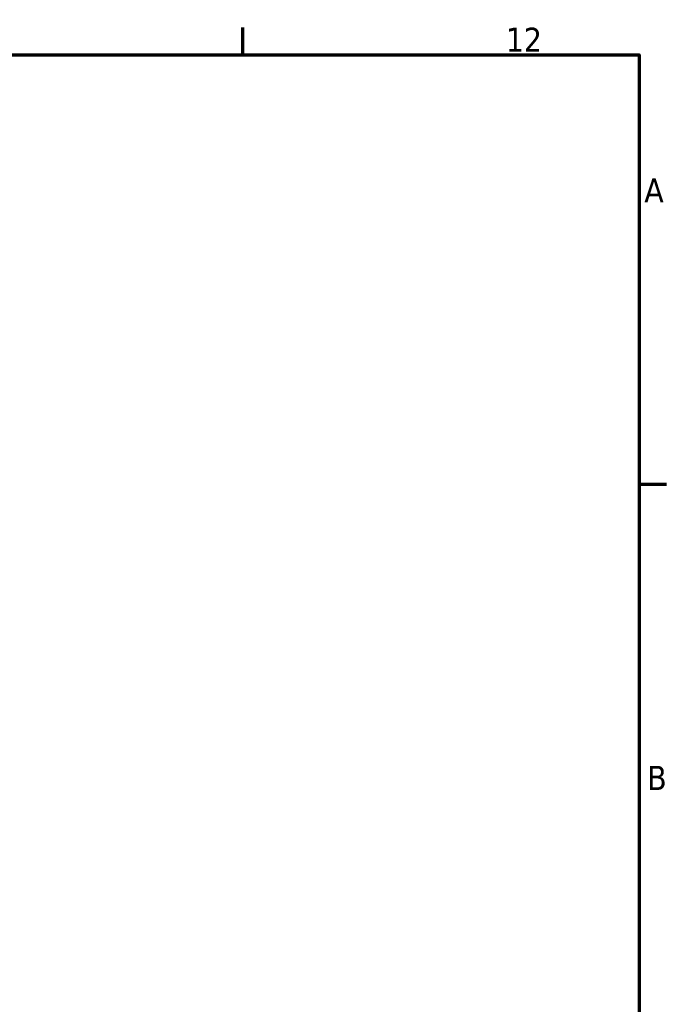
# Model space of a CAD drawing. Header units: millimetres. Extents: x 0 to 958, y -378 to 731.
# Tile 10 of 12: x 743 to 825, y 454 to 578. Entities that reach past the tile are written whole.
import ezdxf

# ---------------------------------------------------------------- set-up
doc = ezdxf.new("R2010")
doc.units = ezdxf.units.MM
doc.layers.add('Border (ANSI)', color=7, linetype='Continuous', lineweight=70)
doc.styles.add('Note Text (ANSI)', font='tahoma.ttf')

# ---------------------------------------------------------------- blocks, each defined once
blk = doc.blocks.new('Borders Default Border')
at = {"layer": 'Border (ANSI)'}
for p, q in [((770.92, 574), (770.92, 577.45)), ((821, 519.75), (824.45, 519.75))]:
    blk.add_line(p, q, dxfattribs=at)
at = {"layer": 'Border (ANSI)', "flags": 128}
blk.add_lwpolyline([(20, 20), (20, 574), (821, 574), (821, 20), (20, 20)], dxfattribs=at)
at = {"layer": 'Border (ANSI)', "attachment_point": 7, "style": 'Note Text (ANSI)'}
for s, insert, char_height in [('12', (804.13, 574.4), 3.048), ('A', (821.63, 555.35), 3.05), ('B', (821.99, 481.1), 3.05)]:
    blk.add_mtext(s, dxfattribs=dict(at, insert=insert, char_height=char_height))

msp = doc.modelspace()

# ---------------------------------------------------------------- block references
msp.add_blockref('Borders Default Border', (0, 0))

doc.saveas('drawing.dxf')
